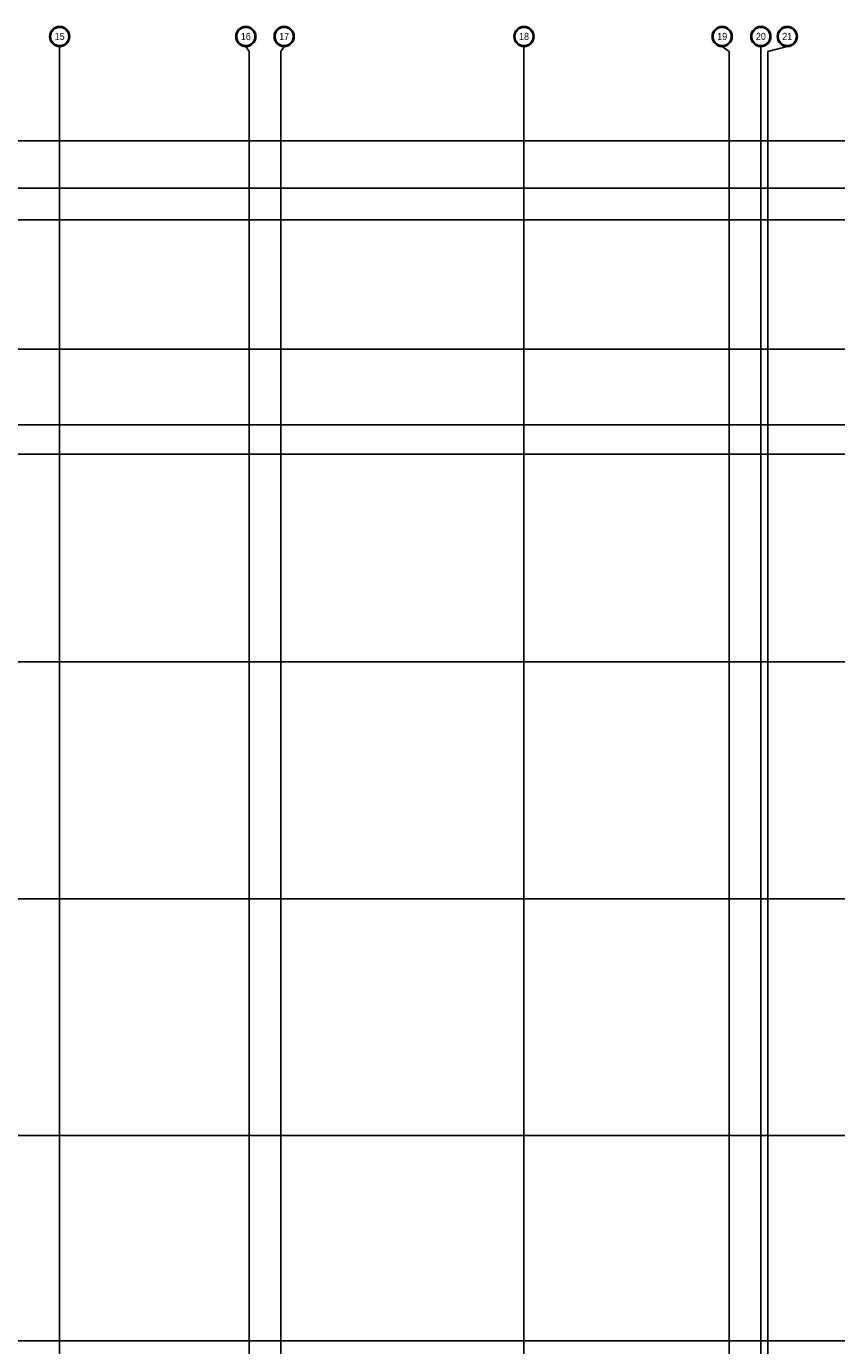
# Model space of a CAD drawing. Extents: x -7228 to 74941, y -112898 to 85621.
# Tile 133 of 256: x 54152 to 56717, y -55184 to -51007. Entities that reach past the tile are written whole.
import ezdxf
from ezdxf.enums import TextEntityAlignment as Align

# ---------------------------------------------------------------- set-up
doc = ezdxf.new("R2010")
doc.units = 0
doc.linetypes.add('CENTER', pattern=[2, 1.25, -0.25, 0.25, -0.25])
doc.layers.get('0').update_dxf_attribs({"color": 101, "linetype": 'CONTINUOUS'})
doc.layers.add('Os-osie glowne', color=1, linetype='CENTER')
doc.layers.add('Os-osie-opis', color=16, linetype='CONTINUOUS')
doc.styles.add('dwg_opis duży', font='ARIAL.TTF', dxfattribs={"width": 0.9})

# ---------------------------------------------------------------- blocks, each defined once
blk = doc.blocks.new('_opis_osi_liczbowy')
blk.add_hatch(color=256).paths.add_polyline_path([(32, 32), (32, 28.8, -1), (32, -28.8), (32, -32, 1)])
for radius in [32, 28.8]:
    blk.add_circle((32, 0), radius)
at = {"style": 'dwg_opis duży', "width": 0.9}
blk.add_attdef('AXNAMEH', text='', height=22.4, rotation=90, dxfattribs=at).set_placement((32, 0), align=Align.MIDDLE_CENTER)

msp = doc.modelspace()

# ---------------------------------------------------------------- linework, layer by layer
at = {"layer": 'Os-osie glowne'}
for points in [[(54257.547, -51086.711), (54257.547, -57063.711)], [(54857.547, -57063.711), (54857.547, -51086.711)], [(54957.547, -57063.711), (54957.547, -51086.711)], [(55727.547, -57063.711), (55727.547, -51086.711)], [(56377.547, -57063.711), (56377.547, -51086.711)], [(56477.547, -57063.711), (56477.547, -51086.711)], [(56499.547, -57063.711), (56499.547, -51086.711)], [(50525.547, -51368.711), (62792.547, -51368.711)], [(50525.547, -51518.711), (62792.547, -51518.711)], [(50525.547, -51618.711), (62792.547, -51618.711)], [(50525.547, -52028.711), (62792.547, -52028.711)], [(50525.547, -52268.711), (62792.547, -52268.711)], [(50525.547, -52360.711), (62792.547, -52360.711)], [(50525.547, -53018.711), (62792.547, -53018.711)], [(50525.547, -53768.711), (62792.547, -53768.711)], [(50525.547, -54518.711), (62792.547, -54518.711)], [(50525.547, -55168.711), (62792.547, -55168.711)]]:
    msp.add_lwpolyline(points, dxfattribs=at)
at = {"layer": 'Os-osie-opis'}
for points in [[(54257.547, -51086.711), (54257.547, -51070.711)], [(54846.887, -51070.711), (54857.547, -51086.711)], [(54968.208, -51070.711), (54957.547, -51086.711)], [(55727.547, -51086.711), (55727.547, -51070.711)], [(56355.047, -51070.711), (56377.547, -51086.711)], [(56477.547, -51086.711), (56477.547, -51070.711)], [(56561.047, -51070.711), (56499.547, -51086.711)]]:
    msp.add_lwpolyline(points, dxfattribs=at)

# ---------------------------------------------------------------- block references
ref = msp.add_blockref('_opis_osi_liczbowy', (54257.547, -51070.711), dxfattribs=dict(at, rotation=90))
ref.add_attrib('AXNAMEH', '15', dxfattribs={"layer": '0', "height": 22.4, "style": 'dwg_opis duży', "width": 0.9}).set_placement((54257.657, -51038.42), align=Align.MIDDLE_CENTER)
ref = msp.add_blockref('_opis_osi_liczbowy', (54846.887, -51070.711), dxfattribs=dict(at, xscale=-1, rotation=270))
ref.add_attrib('AXNAMEH', '16', dxfattribs={"layer": '0', "height": 22.4, "style": 'dwg_opis duży', "width": 0.9}).set_placement((54846.887, -51038.42), align=Align.MIDDLE_CENTER)
ref = msp.add_blockref('_opis_osi_liczbowy', (54968.208, -51070.711), dxfattribs=dict(at, xscale=-1, rotation=270))
ref.add_attrib('AXNAMEH', '17', dxfattribs={"layer": '0', "height": 22.4, "style": 'dwg_opis duży', "width": 0.9}).set_placement((54968.208, -51038.42), align=Align.MIDDLE_CENTER)
ref = msp.add_blockref('_opis_osi_liczbowy', (55727.547, -51070.711), dxfattribs=dict(at, rotation=90))
ref.add_attrib('AXNAMEH', '18', dxfattribs={"layer": '0', "height": 22.4, "style": 'dwg_opis duży', "width": 0.9}).set_placement((55727.657, -51038.42), align=Align.MIDDLE_CENTER)
ref = msp.add_blockref('_opis_osi_liczbowy', (56355.047, -51070.711), dxfattribs=dict(at, xscale=-1, rotation=270))
ref.add_attrib('AXNAMEH', '19', dxfattribs={"layer": '0', "height": 22.4, "style": 'dwg_opis duży', "width": 0.9}).set_placement((56355.047, -51038.42), align=Align.MIDDLE_CENTER)
ref = msp.add_blockref('_opis_osi_liczbowy', (56477.547, -51070.711), dxfattribs=dict(at, xscale=-1, rotation=270))
ref.add_attrib('AXNAMEH', '20', dxfattribs={"layer": '0', "height": 22.4, "style": 'dwg_opis duży', "width": 0.9}).set_placement((56477.547, -51038.42), align=Align.MIDDLE_CENTER)
ref = msp.add_blockref('_opis_osi_liczbowy', (56561.047, -51070.711), dxfattribs=dict(at, xscale=-1, rotation=270))
ref.add_attrib('AXNAMEH', '21', dxfattribs={"layer": '0', "height": 22.4, "style": 'dwg_opis duży', "width": 0.9}).set_placement((56561.047, -51038.42), align=Align.MIDDLE_CENTER)

doc.saveas('drawing.dxf')
